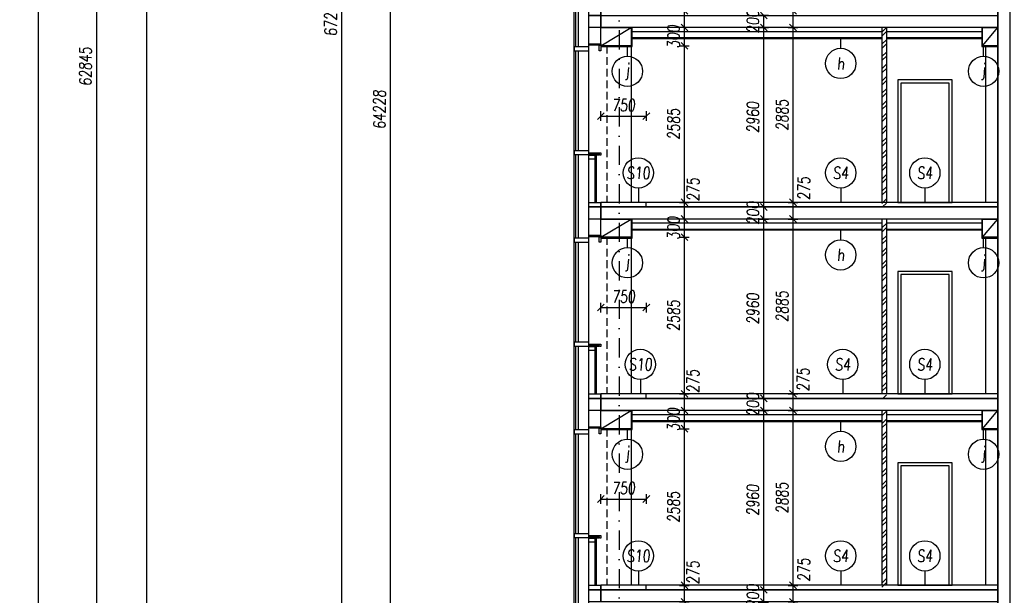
# Model space of a CAD drawing. Header units: millimetres. Extents: x -24606338 to 439687, y 151354 to 480404.
# Tile 27 of 93: x 242572 to 258820, y 210527 to 220027. Entities that reach past the tile are written whole.
import ezdxf
from ezdxf.enums import TextEntityAlignment as Align

# ---------------------------------------------------------------- set-up
doc = ezdxf.new("R2010")
doc.units = ezdxf.units.MM
doc.linetypes.add('ČERCHOVANÁ', pattern=[25.4, 12.7, -6.35, 0, -6.35])
doc.linetypes.add('ČÁRKOVANÁ', pattern=[19.05, 12.7, -6.35])
for name, color, linetype in [('DVERE', 4, 'Continuous'), ('KOTY', 7, 'Continuous'), ('KOTY - FASÁDA', 7, 'Continuous'), ('LEGENDA', 7, 'Continuous'), ('NOVA', 240, 'Continuous'), ('NOVÁ INTERIERY', 240, 'Continuous'), ('OSY', 7, 'Continuous'), ('TENKA', 4, 'Continuous'), ('TLUSTA', 2, 'Continuous'), ('ŽB', 3, 'Continuous')]:
    doc.layers.add(name, color=color, linetype=linetype)
doc.styles.add('CS-ROMANS', font='romans.shx', dxfattribs={"width": 0.75, "oblique": 5})
doc.styles.add('CS-ROMANS_100', font='romans.shx', dxfattribs={"width": 0.75, "oblique": 5, "height": 200})
doc.dimstyles.new('A_KÓTA_100', dxfattribs={"dimtxt": 200, "dimasz": 4, "dimexe": 100, "dimexo": 1500, "dimgap": 80, "dimtad": 1, "dimdec": 0, "dimdsep": 46, "dimtxsty": 'CS-ROMANS_100', "dimblk": 'KOT_CARA20', "dimcen": 90, "dimse1": 1, "dimse2": 1, "dimclrd": 256, "dimclre": 256, "dimclrt": 256, "dimadec": 0, "dimazin": 0, "dimtfac": 1, "dimtdec": 0, "dimtix": 1, "dimtmove": 2, "dimatfit": 3, "dimldrblk": 'OBLIQUE', "dimfxl": 1, "dimfxlon": 1, "dimtolj": 1, "dimarcsym": 0})

# ---------------------------------------------------------------- blocks, each defined once
blk = doc.blocks.new('A$C2F1015B4')
at = {"layer": 'NOVA'}
for points in [[(0, 2592), (-200, 2592), (-200, 2617), (0, 2617)], [(-441, 2502), (-200, 2502), (-200, 2568), (-441, 2568)], [(0, 2502), (-25, 2502), (-25, 2592), (0, 2592)], [(-441, 788), (-200, 788), (-200, 852), (-441, 852)], [(-200, 820), (0, 820), (0, 780), (-20, 780), (-20, 800), (-200, 800)], [(-200, 800), (-34, 800), (-34, 780), (-200, 780)], [(-200, 780), (-100, 780), (-100, 715), (-200, 715)], [(0, -75), (-200, -75), (-200, 0), (0, 0)], [(0, -275), (-200, -275), (-200, -75), (0, -75)]]:
    blk.add_lwpolyline(points, close=True, dxfattribs=at)
for points in [[(-441, -592), (-441, 2568)], [(-411, 852), (-411, 2502)], [(-371, 852), (-371, 2502)], [(-200, -592), (-200, 2568)], [(-411, -592), (-411, 788)], [(-371, -592), (-371, 788)], [(-100, 780), (-100, 0)], [(-75, 800), (-75, 0)]]:
    blk.add_lwpolyline(points, dxfattribs=at)
blk = doc.blocks.new('KOT_CARA20')
for p, q in [((0, 0), (-14.1, -14.1)), ((0, 20), (0, -20)), ((0, 0), (14.1, 14.1))]:
    blk.add_line(p, q)
blk = doc.blocks.new('*D2739')
at = {"layer": 'Defpoints', "color": 0, "transparency": 16777216}
for p in [(255333, 210692), (256490, 210692), (256490, 210417)]:
    blk.add_point(p, dxfattribs=at)
at = {"layer": 'KOTY', "lineweight": -2, "transparency": 16777216}
blk.add_line((255333, 210421), (255333, 210688), dxfattribs=at)
at = {"layer": 'KOTY', "lineweight": -2, "transparency": 16777216, "xscale": 4, "yscale": 4, "zscale": 4}
for p, rotation in [((255333, 210692), 90), ((255333, 210417), 270)]:
    blk.add_blockref('KOT_CARA20', p, dxfattribs=dict(at, rotation=rotation))
at = {"layer": 'KOTY', "transparency": 16777216, "insert": (255511, 210948), "char_height": 200, "attachment_point": 5, "rotation": 90, "style": 'CS-ROMANS_100'}
blk.add_mtext('\\A1;275', dxfattribs=at)
blk = doc.blocks.new('_OBLIQUE')
at = {"color": 0, "linetype": 'ByBlock', "ltscale": 15}
blk.add_line((-0.5, -0.5), (0.5, 0.5), dxfattribs=at)
blk = doc.blocks.new('*D2740')
at = {"layer": 'Defpoints', "color": 0, "transparency": 16777216}
for p in [(255333, 213577), (256490, 213577), (256490, 210692)]:
    blk.add_point(p, dxfattribs=at)
at = {"layer": 'KOTY', "lineweight": -2, "transparency": 16777216}
blk.add_line((255333, 210696), (255333, 213573), dxfattribs=at)
at = {"layer": 'KOTY', "lineweight": -2, "transparency": 16777216, "xscale": 4, "yscale": 4, "zscale": 4}
for p, rotation in [((255333, 213577), 90), ((255333, 210692), 270)]:
    blk.add_blockref('KOT_CARA20', p, dxfattribs=dict(at, rotation=rotation))
at = {"layer": 'KOTY', "transparency": 16777216, "insert": (255153, 212135), "char_height": 200, "attachment_point": 5, "rotation": 90, "style": 'CS-ROMANS_100'}
blk.add_mtext('\\A1;2885', dxfattribs=at)
blk = doc.blocks.new('*D2741')
at = {"layer": 'Defpoints', "color": 0, "transparency": 16777216}
for p in [(255333, 213852), (256490, 213852), (256490, 213577)]:
    blk.add_point(p, dxfattribs=at)
at = {"layer": 'KOTY', "lineweight": -2, "transparency": 16777216}
blk.add_line((255333, 213581), (255333, 213848), dxfattribs=at)
at = {"layer": 'KOTY', "lineweight": -2, "transparency": 16777216, "xscale": 4, "yscale": 4, "zscale": 4}
for p, rotation in [((255333, 213852), 90), ((255333, 213577), 270)]:
    blk.add_blockref('KOT_CARA20', p, dxfattribs=dict(at, rotation=rotation))
at = {"layer": 'KOTY', "transparency": 16777216, "insert": (255501, 214086), "char_height": 200, "attachment_point": 5, "rotation": 90, "style": 'CS-ROMANS_100'}
blk.add_mtext('\\A1;275', dxfattribs=at)
blk = doc.blocks.new('*D2742')
at = {"layer": 'Defpoints', "color": 0, "transparency": 16777216}
for p in [(255333, 216737), (256490, 216737), (256490, 213852)]:
    blk.add_point(p, dxfattribs=at)
at = {"layer": 'KOTY', "lineweight": -2, "transparency": 16777216}
blk.add_line((255333, 213856), (255333, 216733), dxfattribs=at)
at = {"layer": 'KOTY', "lineweight": -2, "transparency": 16777216, "xscale": 4, "yscale": 4, "zscale": 4}
for p, rotation in [((255333, 216737), 90), ((255333, 213852), 270)]:
    blk.add_blockref('KOT_CARA20', p, dxfattribs=dict(at, rotation=rotation))
at = {"layer": 'KOTY', "transparency": 16777216, "insert": (255153, 215295), "char_height": 200, "attachment_point": 5, "rotation": 90, "style": 'CS-ROMANS_100'}
blk.add_mtext('\\A1;2885', dxfattribs=at)
blk = doc.blocks.new('*D2743')
at = {"layer": 'Defpoints', "color": 0, "transparency": 16777216}
for p in [(255333, 217012), (256490, 217012), (256490, 216737)]:
    blk.add_point(p, dxfattribs=at)
at = {"layer": 'KOTY', "lineweight": -2, "transparency": 16777216}
blk.add_line((255333, 216741), (255333, 217008), dxfattribs=at)
at = {"layer": 'KOTY', "lineweight": -2, "transparency": 16777216, "xscale": 4, "yscale": 4, "zscale": 4}
for p, rotation in [((255333, 217012), 90), ((255333, 216737), 270)]:
    blk.add_blockref('KOT_CARA20', p, dxfattribs=dict(at, rotation=rotation))
at = {"layer": 'KOTY', "transparency": 16777216, "insert": (255510, 217242), "char_height": 200, "attachment_point": 5, "rotation": 90, "style": 'CS-ROMANS_100'}
blk.add_mtext('\\A1;275', dxfattribs=at)
blk = doc.blocks.new('*D2744')
at = {"layer": 'Defpoints', "color": 0, "transparency": 16777216}
for p in [(255333, 219897), (256490, 219897), (256490, 217012)]:
    blk.add_point(p, dxfattribs=at)
at = {"layer": 'KOTY', "lineweight": -2, "transparency": 16777216}
blk.add_line((255333, 217016), (255333, 219893), dxfattribs=at)
at = {"layer": 'KOTY', "lineweight": -2, "transparency": 16777216, "xscale": 4, "yscale": 4, "zscale": 4}
for p, rotation in [((255333, 219897), 90), ((255333, 217012), 270)]:
    blk.add_blockref('KOT_CARA20', p, dxfattribs=dict(at, rotation=rotation))
at = {"layer": 'KOTY', "transparency": 16777216, "insert": (255153, 218455), "char_height": 200, "attachment_point": 5, "rotation": 90, "style": 'CS-ROMANS_100'}
blk.add_mtext('\\A1;2885', dxfattribs=at)
blk = doc.blocks.new('*D2745')
at = {"layer": 'Defpoints', "color": 0, "transparency": 16777216}
for p in [(255333, 220172), (256490, 220172), (256490, 219897)]:
    blk.add_point(p, dxfattribs=at)
at = {"layer": 'KOTY', "lineweight": -2, "transparency": 16777216}
blk.add_line((255333, 219901), (255333, 220168), dxfattribs=at)
at = {"layer": 'KOTY', "lineweight": -2, "transparency": 16777216, "xscale": 4, "yscale": 4, "zscale": 4}
for p, rotation in [((255333, 220172), 90), ((255333, 219897), 270)]:
    blk.add_blockref('KOT_CARA20', p, dxfattribs=dict(at, rotation=rotation))
at = {"layer": 'KOTY', "transparency": 16777216, "insert": (255495, 220394), "char_height": 200, "attachment_point": 5, "rotation": 90, "style": 'CS-ROMANS_100'}
blk.add_mtext('\\A1;275', dxfattribs=at)
blk = doc.blocks.new('*D3015')
at = {"layer": 'Defpoints', "color": 0, "transparency": 16777216}
for p in [(253542, 210692), (254335, 210692), (254335, 210417)]:
    blk.add_point(p, dxfattribs=at)
at = {"layer": 'KOTY', "lineweight": -2, "transparency": 16777216}
blk.add_line((253542, 210421), (253542, 210688), dxfattribs=at)
at = {"layer": 'KOTY', "lineweight": -2, "transparency": 16777216, "xscale": 4, "yscale": 4, "zscale": 4}
for p, rotation in [((253542, 210692), 90), ((253542, 210417), 270)]:
    blk.add_blockref('KOT_CARA20', p, dxfattribs=dict(at, rotation=rotation))
at = {"layer": 'KOTY', "transparency": 16777216, "insert": (253683, 210903), "char_height": 200, "attachment_point": 5, "rotation": 90, "style": 'CS-ROMANS_100'}
blk.add_mtext('\\A1;275', dxfattribs=at)
blk = doc.blocks.new('*D3016')
at = {"layer": 'Defpoints', "color": 0, "transparency": 16777216}
for p in [(253542, 213277), (254335, 213277), (254335, 210692)]:
    blk.add_point(p, dxfattribs=at)
at = {"layer": 'KOTY', "lineweight": -2, "transparency": 16777216}
blk.add_line((253542, 210696), (253542, 213273), dxfattribs=at)
at = {"layer": 'KOTY', "lineweight": -2, "transparency": 16777216, "xscale": 4, "yscale": 4, "zscale": 4}
for p, rotation in [((253542, 213277), 90), ((253542, 210692), 270)]:
    blk.add_blockref('KOT_CARA20', p, dxfattribs=dict(at, rotation=rotation))
at = {"layer": 'KOTY', "transparency": 16777216, "insert": (253362, 211985), "char_height": 200, "attachment_point": 5, "rotation": 90, "style": 'CS-ROMANS_100'}
blk.add_mtext('\\A1;2585', dxfattribs=at)
blk = doc.blocks.new('*D3017')
at = {"layer": 'Defpoints', "color": 0, "transparency": 16777216}
for p in [(253542, 213577), (254335, 213577), (254335, 213277)]:
    blk.add_point(p, dxfattribs=at)
at = {"layer": 'KOTY', "lineweight": -2, "transparency": 16777216}
for p, q in [((253542, 213581), (253542, 213585)), ((253542, 213277), (253542, 213577)), ((253542, 213273), (253542, 213269))]:
    blk.add_line(p, q, dxfattribs=at)
at = {"layer": 'KOTY', "lineweight": -2, "transparency": 16777216, "xscale": 4, "yscale": 4, "zscale": 4}
for p, rotation in [((253542, 213577), 270), ((253542, 213277), 90)]:
    blk.add_blockref('KOT_CARA20', p, dxfattribs=dict(at, rotation=rotation))
at = {"layer": 'KOTY', "transparency": 16777216, "insert": (253362, 213427), "char_height": 200, "attachment_point": 5, "rotation": 90, "style": 'CS-ROMANS_100'}
blk.add_mtext('\\A1;300', dxfattribs=at)
blk = doc.blocks.new('*D3018')
at = {"layer": 'Defpoints', "color": 0, "transparency": 16777216}
for p in [(253542, 213852), (254335, 213852), (254335, 213577)]:
    blk.add_point(p, dxfattribs=at)
at = {"layer": 'KOTY', "lineweight": -2, "transparency": 16777216}
blk.add_line((253542, 213581), (253542, 213848), dxfattribs=at)
at = {"layer": 'KOTY', "lineweight": -2, "transparency": 16777216, "xscale": 4, "yscale": 4, "zscale": 4}
for p, rotation in [((253542, 213852), 90), ((253542, 213577), 270)]:
    blk.add_blockref('KOT_CARA20', p, dxfattribs=dict(at, rotation=rotation))
at = {"layer": 'KOTY', "transparency": 16777216, "insert": (253682, 214061), "char_height": 200, "attachment_point": 5, "rotation": 90, "style": 'CS-ROMANS_100'}
blk.add_mtext('\\A1;275', dxfattribs=at)
blk = doc.blocks.new('*D3019')
at = {"layer": 'Defpoints', "color": 0, "transparency": 16777216}
for p in [(253542, 216437), (254335, 216437), (254335, 213852)]:
    blk.add_point(p, dxfattribs=at)
at = {"layer": 'KOTY', "lineweight": -2, "transparency": 16777216}
blk.add_line((253542, 213856), (253542, 216433), dxfattribs=at)
at = {"layer": 'KOTY', "lineweight": -2, "transparency": 16777216, "xscale": 4, "yscale": 4, "zscale": 4}
for p, rotation in [((253542, 216437), 90), ((253542, 213852), 270)]:
    blk.add_blockref('KOT_CARA20', p, dxfattribs=dict(at, rotation=rotation))
at = {"layer": 'KOTY', "transparency": 16777216, "insert": (253362, 215145), "char_height": 200, "attachment_point": 5, "rotation": 90, "style": 'CS-ROMANS_100'}
blk.add_mtext('\\A1;2585', dxfattribs=at)
blk = doc.blocks.new('*D3020')
at = {"layer": 'Defpoints', "color": 0, "transparency": 16777216}
for p in [(253542, 216737), (254335, 216737), (254335, 216437)]:
    blk.add_point(p, dxfattribs=at)
at = {"layer": 'KOTY', "lineweight": -2, "transparency": 16777216}
for p, q in [((253542, 216741), (253542, 216745)), ((253542, 216437), (253542, 216737)), ((253542, 216433), (253542, 216429))]:
    blk.add_line(p, q, dxfattribs=at)
at = {"layer": 'KOTY', "lineweight": -2, "transparency": 16777216, "xscale": 4, "yscale": 4, "zscale": 4}
for p, rotation in [((253542, 216737), 270), ((253542, 216437), 90)]:
    blk.add_blockref('KOT_CARA20', p, dxfattribs=dict(at, rotation=rotation))
at = {"layer": 'KOTY', "transparency": 16777216, "insert": (253362, 216587), "char_height": 200, "attachment_point": 5, "rotation": 90, "style": 'CS-ROMANS_100'}
blk.add_mtext('\\A1;300', dxfattribs=at)
blk = doc.blocks.new('*D3021')
at = {"layer": 'Defpoints', "color": 0, "transparency": 16777216}
for p in [(253542, 217012), (254335, 217012), (254335, 216737)]:
    blk.add_point(p, dxfattribs=at)
at = {"layer": 'KOTY', "lineweight": -2, "transparency": 16777216}
blk.add_line((253542, 216741), (253542, 217008), dxfattribs=at)
at = {"layer": 'KOTY', "lineweight": -2, "transparency": 16777216, "xscale": 4, "yscale": 4, "zscale": 4}
for p, rotation in [((253542, 217012), 90), ((253542, 216737), 270)]:
    blk.add_blockref('KOT_CARA20', p, dxfattribs=dict(at, rotation=rotation))
at = {"layer": 'KOTY', "transparency": 16777216, "insert": (253686, 217224), "char_height": 200, "attachment_point": 5, "rotation": 90, "style": 'CS-ROMANS_100'}
blk.add_mtext('\\A1;275', dxfattribs=at)
blk = doc.blocks.new('*D3022')
at = {"layer": 'Defpoints', "color": 0, "transparency": 16777216}
for p in [(253542, 219597), (254335, 219597), (254335, 217012)]:
    blk.add_point(p, dxfattribs=at)
at = {"layer": 'KOTY', "lineweight": -2, "transparency": 16777216}
blk.add_line((253542, 217016), (253542, 219593), dxfattribs=at)
at = {"layer": 'KOTY', "lineweight": -2, "transparency": 16777216, "xscale": 4, "yscale": 4, "zscale": 4}
for p, rotation in [((253542, 219597), 90), ((253542, 217012), 270)]:
    blk.add_blockref('KOT_CARA20', p, dxfattribs=dict(at, rotation=rotation))
at = {"layer": 'KOTY', "transparency": 16777216, "insert": (253362, 218305), "char_height": 200, "attachment_point": 5, "rotation": 90, "style": 'CS-ROMANS_100'}
blk.add_mtext('\\A1;2585', dxfattribs=at)
blk = doc.blocks.new('*D3023')
at = {"layer": 'Defpoints', "color": 0, "transparency": 16777216}
for p in [(253542, 219897), (254335, 219897), (254335, 219597)]:
    blk.add_point(p, dxfattribs=at)
at = {"layer": 'KOTY', "lineweight": -2, "transparency": 16777216}
for p, q in [((253542, 219901), (253542, 219905)), ((253542, 219597), (253542, 219897)), ((253542, 219593), (253542, 219589))]:
    blk.add_line(p, q, dxfattribs=at)
at = {"layer": 'KOTY', "lineweight": -2, "transparency": 16777216, "xscale": 4, "yscale": 4, "zscale": 4}
for p, rotation in [((253542, 219897), 270), ((253542, 219597), 90)]:
    blk.add_blockref('KOT_CARA20', p, dxfattribs=dict(at, rotation=rotation))
at = {"layer": 'KOTY', "transparency": 16777216, "insert": (253362, 219747), "char_height": 200, "attachment_point": 5, "rotation": 90, "style": 'CS-ROMANS_100'}
blk.add_mtext('\\A1;300', dxfattribs=at)
blk = doc.blocks.new('*D3024')
at = {"layer": 'Defpoints', "color": 0, "transparency": 16777216}
for p in [(253542, 220172), (254335, 220172), (254335, 219897)]:
    blk.add_point(p, dxfattribs=at)
at = {"layer": 'KOTY', "lineweight": -2, "transparency": 16777216}
blk.add_line((253542, 219901), (253542, 220168), dxfattribs=at)
at = {"layer": 'KOTY', "lineweight": -2, "transparency": 16777216, "xscale": 4, "yscale": 4, "zscale": 4}
for p, rotation in [((253542, 220172), 90), ((253542, 219897), 270)]:
    blk.add_blockref('KOT_CARA20', p, dxfattribs=dict(at, rotation=rotation))
at = {"layer": 'KOTY', "transparency": 16777216, "insert": (253676, 220398), "char_height": 200, "attachment_point": 5, "rotation": 90, "style": 'CS-ROMANS_100'}
blk.add_mtext('\\A1;275', dxfattribs=at)
blk = doc.blocks.new('*D3227')
at = {"layer": 'Defpoints', "color": 0, "transparency": 16777216}
for p in [(248689, 250657), (251711, 250657), (251721, 186430)]:
    blk.add_point(p, dxfattribs=at)
at = {"layer": 'KOTY', "lineweight": -2, "transparency": 16777216}
blk.add_line((248689, 186434), (248689, 250653), dxfattribs=at)
at = {"layer": 'KOTY', "lineweight": -2, "transparency": 16777216, "xscale": 4, "yscale": 4, "zscale": 4}
for p, rotation in [((248689, 250657), 90), ((248689, 186430), 270)]:
    blk.add_blockref('KOT_CARA20', p, dxfattribs=dict(at, rotation=rotation))
at = {"layer": 'KOTY', "transparency": 16777216, "insert": (248509, 218543), "char_height": 200, "attachment_point": 5, "rotation": 90, "style": 'CS-ROMANS_100'}
blk.add_mtext('\\A1;64228', dxfattribs=at)
blk = doc.blocks.new('*D3228')
at = {"layer": 'Defpoints', "color": 0, "transparency": 16777216}
for p in [(258424, 253725), (247884, 186430), (251841, 186430)]:
    blk.add_point(p, dxfattribs=at)
at = {"layer": 'KOTY', "lineweight": -2, "transparency": 16777216}
blk.add_line((247884, 253721), (247884, 186434), dxfattribs=at)
at = {"layer": 'KOTY', "lineweight": -2, "transparency": 16777216, "xscale": 4, "yscale": 4, "zscale": 4}
for p, rotation in [((247884, 253725), 90), ((247884, 186430), 270)]:
    blk.add_blockref('KOT_CARA20', p, dxfattribs=dict(at, rotation=rotation))
at = {"layer": 'KOTY', "transparency": 16777216, "insert": (247704, 220077), "char_height": 200, "attachment_point": 5, "rotation": 90, "style": 'CS-ROMANS_100'}
blk.add_mtext('\\A1;67296', dxfattribs=at)
blk = doc.blocks.new('*D3239')
at = {"layer": 'Defpoints', "color": 0, "transparency": 16777216}
for p in [(252912, 212116), (252162, 210692), (252912, 210692)]:
    blk.add_point(p, dxfattribs=at)
at = {"layer": 'KOTY - FASÁDA', "lineweight": -2, "transparency": 16777216}
blk.add_line((252166, 212116), (252908, 212116), dxfattribs=at)
at = {"layer": 'KOTY - FASÁDA', "lineweight": -2, "transparency": 16777216, "xscale": 4, "yscale": 4, "zscale": 4, "rotation": 180}
blk.add_blockref('KOT_CARA20', (252162, 212116), dxfattribs=at)
at = {"layer": 'KOTY - FASÁDA', "lineweight": -2, "transparency": 16777216, "xscale": 4, "yscale": 4, "zscale": 4}
blk.add_blockref('KOT_CARA20', (252912, 212116), dxfattribs=at)
at = {"layer": 'KOTY - FASÁDA', "transparency": 16777216, "insert": (252537, 212296), "char_height": 200, "attachment_point": 5, "style": 'CS-ROMANS_100'}
blk.add_mtext('\\A1;750', dxfattribs=at)
blk = doc.blocks.new('*D3240')
at = {"layer": 'Defpoints', "color": 0, "transparency": 16777216}
for p in [(252912, 215276), (252162, 213852), (252912, 213852)]:
    blk.add_point(p, dxfattribs=at)
at = {"layer": 'KOTY - FASÁDA', "lineweight": -2, "transparency": 16777216}
blk.add_line((252166, 215276), (252908, 215276), dxfattribs=at)
at = {"layer": 'KOTY - FASÁDA', "lineweight": -2, "transparency": 16777216, "xscale": 4, "yscale": 4, "zscale": 4, "rotation": 180}
blk.add_blockref('KOT_CARA20', (252162, 215276), dxfattribs=at)
at = {"layer": 'KOTY - FASÁDA', "lineweight": -2, "transparency": 16777216, "xscale": 4, "yscale": 4, "zscale": 4}
blk.add_blockref('KOT_CARA20', (252912, 215276), dxfattribs=at)
at = {"layer": 'KOTY - FASÁDA', "transparency": 16777216, "insert": (252537, 215456), "char_height": 200, "attachment_point": 5, "style": 'CS-ROMANS_100'}
blk.add_mtext('\\A1;750', dxfattribs=at)
blk = doc.blocks.new('*D3241')
at = {"layer": 'Defpoints', "color": 0, "transparency": 16777216}
for p in [(252912, 218436), (252162, 217012), (252912, 217012)]:
    blk.add_point(p, dxfattribs=at)
at = {"layer": 'KOTY - FASÁDA', "lineweight": -2, "transparency": 16777216}
blk.add_line((252166, 218436), (252908, 218436), dxfattribs=at)
at = {"layer": 'KOTY - FASÁDA', "lineweight": -2, "transparency": 16777216, "xscale": 4, "yscale": 4, "zscale": 4, "rotation": 180}
blk.add_blockref('KOT_CARA20', (252162, 218436), dxfattribs=at)
at = {"layer": 'KOTY - FASÁDA', "lineweight": -2, "transparency": 16777216, "xscale": 4, "yscale": 4, "zscale": 4}
blk.add_blockref('KOT_CARA20', (252912, 218436), dxfattribs=at)
at = {"layer": 'KOTY - FASÁDA', "transparency": 16777216, "insert": (252537, 218616), "char_height": 200, "attachment_point": 5, "style": 'CS-ROMANS_100'}
blk.add_mtext('\\A1;750', dxfattribs=at)
blk = doc.blocks.new('*D3486')
at = {"layer": 'Defpoints', "color": 0, "transparency": 16777216}
for p in [(242883, 253679), (260169, 253679), (256412, 187832)]:
    blk.add_point(p, dxfattribs=at)
at = {"layer": 'TENKA', "lineweight": -2, "transparency": 16777216}
blk.add_line((242883, 187836), (242883, 253675), dxfattribs=at)
at = {"layer": 'TENKA', "lineweight": -2, "transparency": 16777216, "xscale": 4, "yscale": 4, "zscale": 4}
for p, rotation in [((242883, 253679), 90), ((242883, 187832), 270)]:
    blk.add_blockref('KOT_CARA20', p, dxfattribs=dict(at, rotation=rotation))
at = {"layer": 'TENKA', "transparency": 16777216, "insert": (242703, 220756), "char_height": 200, "attachment_point": 5, "rotation": 90, "style": 'CS-ROMANS_100'}
blk.add_mtext('\\A1;65847', dxfattribs=at)
blk = doc.blocks.new('*D3487')
at = {"layer": 'Defpoints', "color": 0, "transparency": 16777216}
for p in [(250115, 250677), (243837, 187832), (256052, 187832)]:
    blk.add_point(p, dxfattribs=at)
at = {"layer": 'TENKA', "lineweight": -2, "transparency": 16777216}
blk.add_line((243837, 250673), (243837, 187836), dxfattribs=at)
at = {"layer": 'TENKA', "lineweight": -2, "transparency": 16777216, "xscale": 4, "yscale": 4, "zscale": 4}
for p, rotation in [((243837, 250677), 90), ((243837, 187832), 270)]:
    blk.add_blockref('KOT_CARA20', p, dxfattribs=dict(at, rotation=rotation))
at = {"layer": 'TENKA', "transparency": 16777216, "insert": (243657, 219255), "char_height": 200, "attachment_point": 5, "rotation": 90, "style": 'CS-ROMANS_100'}
blk.add_mtext('\\A1;62845', dxfattribs=at)
blk = doc.blocks.new('*D3527')
at = {"layer": 'Defpoints', "color": 0, "transparency": 16777216}
for p in [(254851, 210617), (255022, 210617), (255033, 210417)]:
    blk.add_point(p, dxfattribs=at)
at = {"layer": 'KOTY', "lineweight": -2, "transparency": 16777216}
for p, q in [((254851, 210621), (254851, 210625)), ((254851, 210417), (254851, 210617)), ((254851, 210413), (254851, 210409))]:
    blk.add_line(p, q, dxfattribs=at)
at = {"layer": 'KOTY', "lineweight": -2, "transparency": 16777216, "xscale": 4, "yscale": 4, "zscale": 4}
for p, rotation in [((254851, 210617), 270), ((254851, 210417), 90)]:
    blk.add_blockref('KOT_CARA20', p, dxfattribs=dict(at, rotation=rotation))
at = {"layer": 'KOTY', "transparency": 16777216, "insert": (254671, 210517), "char_height": 200, "attachment_point": 5, "rotation": 90, "style": 'CS-ROMANS_100'}
blk.add_mtext('\\A1;200', dxfattribs=at)
blk = doc.blocks.new('*D3528')
at = {"layer": 'Defpoints', "color": 0, "transparency": 16777216}
for p in [(254851, 213577), (255017, 213577), (255022, 210617)]:
    blk.add_point(p, dxfattribs=at)
at = {"layer": 'KOTY', "lineweight": -2, "transparency": 16777216}
blk.add_line((254851, 210621), (254851, 213573), dxfattribs=at)
at = {"layer": 'KOTY', "lineweight": -2, "transparency": 16777216, "xscale": 4, "yscale": 4, "zscale": 4}
for p, rotation in [((254851, 213577), 90), ((254851, 210617), 270)]:
    blk.add_blockref('KOT_CARA20', p, dxfattribs=dict(at, rotation=rotation))
at = {"layer": 'KOTY', "transparency": 16777216, "insert": (254671, 212097), "char_height": 200, "attachment_point": 5, "rotation": 90, "style": 'CS-ROMANS_100'}
blk.add_mtext('\\A1;2960', dxfattribs=at)
blk = doc.blocks.new('*D3529')
at = {"layer": 'Defpoints', "color": 0, "transparency": 16777216}
for p in [(254851, 213777), (254988, 213777), (255017, 213577)]:
    blk.add_point(p, dxfattribs=at)
at = {"layer": 'KOTY', "lineweight": -2, "transparency": 16777216}
for p, q in [((254851, 213781), (254851, 213785)), ((254851, 213577), (254851, 213777)), ((254851, 213573), (254851, 213569))]:
    blk.add_line(p, q, dxfattribs=at)
at = {"layer": 'KOTY', "lineweight": -2, "transparency": 16777216, "xscale": 4, "yscale": 4, "zscale": 4}
for p, rotation in [((254851, 213777), 270), ((254851, 213577), 90)]:
    blk.add_blockref('KOT_CARA20', p, dxfattribs=dict(at, rotation=rotation))
at = {"layer": 'KOTY', "transparency": 16777216, "insert": (254671, 213677), "char_height": 200, "attachment_point": 5, "rotation": 90, "style": 'CS-ROMANS_100'}
blk.add_mtext('\\A1;200', dxfattribs=at)
blk = doc.blocks.new('*D3530')
at = {"layer": 'Defpoints', "color": 0, "transparency": 16777216}
for p in [(254851, 216737), (255046, 216737), (254988, 213777)]:
    blk.add_point(p, dxfattribs=at)
at = {"layer": 'KOTY', "lineweight": -2, "transparency": 16777216}
blk.add_line((254851, 213781), (254851, 216733), dxfattribs=at)
at = {"layer": 'KOTY', "lineweight": -2, "transparency": 16777216, "xscale": 4, "yscale": 4, "zscale": 4}
for p, rotation in [((254851, 216737), 90), ((254851, 213777), 270)]:
    blk.add_blockref('KOT_CARA20', p, dxfattribs=dict(at, rotation=rotation))
at = {"layer": 'KOTY', "transparency": 16777216, "insert": (254671, 215257), "char_height": 200, "attachment_point": 5, "rotation": 90, "style": 'CS-ROMANS_100'}
blk.add_mtext('\\A1;2960', dxfattribs=at)
blk = doc.blocks.new('*D3531')
at = {"layer": 'Defpoints', "color": 0, "transparency": 16777216}
for p in [(254851, 216937), (255050, 216937), (255046, 216737)]:
    blk.add_point(p, dxfattribs=at)
at = {"layer": 'KOTY', "lineweight": -2, "transparency": 16777216}
for p, q in [((254851, 216941), (254851, 216945)), ((254851, 216737), (254851, 216937)), ((254851, 216733), (254851, 216729))]:
    blk.add_line(p, q, dxfattribs=at)
at = {"layer": 'KOTY', "lineweight": -2, "transparency": 16777216, "xscale": 4, "yscale": 4, "zscale": 4}
for p, rotation in [((254851, 216937), 270), ((254851, 216737), 90)]:
    blk.add_blockref('KOT_CARA20', p, dxfattribs=dict(at, rotation=rotation))
at = {"layer": 'KOTY', "transparency": 16777216, "insert": (254671, 216837), "char_height": 200, "attachment_point": 5, "rotation": 90, "style": 'CS-ROMANS_100'}
blk.add_mtext('\\A1;200', dxfattribs=at)
blk = doc.blocks.new('*D3532')
at = {"layer": 'Defpoints', "color": 0, "transparency": 16777216}
for p in [(254851, 219897), (254963, 219897), (255050, 216937)]:
    blk.add_point(p, dxfattribs=at)
at = {"layer": 'KOTY', "lineweight": -2, "transparency": 16777216}
blk.add_line((254851, 216941), (254851, 219893), dxfattribs=at)
at = {"layer": 'KOTY', "lineweight": -2, "transparency": 16777216, "xscale": 4, "yscale": 4, "zscale": 4}
for p, rotation in [((254851, 219897), 90), ((254851, 216937), 270)]:
    blk.add_blockref('KOT_CARA20', p, dxfattribs=dict(at, rotation=rotation))
at = {"layer": 'KOTY', "transparency": 16777216, "insert": (254671, 218417), "char_height": 200, "attachment_point": 5, "rotation": 90, "style": 'CS-ROMANS_100'}
blk.add_mtext('\\A1;2960', dxfattribs=at)
blk = doc.blocks.new('*D3533')
at = {"layer": 'Defpoints', "color": 0, "transparency": 16777216}
for p in [(254851, 220097), (254967, 220097), (254963, 219897)]:
    blk.add_point(p, dxfattribs=at)
at = {"layer": 'KOTY', "lineweight": -2, "transparency": 16777216}
for p, q in [((254851, 220101), (254851, 220105)), ((254851, 219897), (254851, 220097)), ((254851, 219893), (254851, 219889))]:
    blk.add_line(p, q, dxfattribs=at)
at = {"layer": 'KOTY', "lineweight": -2, "transparency": 16777216, "xscale": 4, "yscale": 4, "zscale": 4}
for p, rotation in [((254851, 220097), 270), ((254851, 219897), 90)]:
    blk.add_blockref('KOT_CARA20', p, dxfattribs=dict(at, rotation=rotation))
at = {"layer": 'KOTY', "transparency": 16777216, "insert": (254671, 219997), "char_height": 200, "attachment_point": 5, "rotation": 90, "style": 'CS-ROMANS_100'}
blk.add_mtext('\\A1;200', dxfattribs=at)

msp = doc.modelspace()

# ---------------------------------------------------------------- hatches: boundary and pattern name
at = {"layer": 'NOVA'}
h = msp.add_hatch(dxfattribs=at)
h.set_pattern_fill('ANSI32', color=256, scale=15)
h.paths.add_polyline_path([(256798.809, 216937.158), (256873.809, 216937.158), (256873.809, 219897.158), (256798.809, 219897.158)])
h = msp.add_hatch(dxfattribs=at)
h.set_pattern_fill('ANSI32', color=256, scale=15)
h.paths.add_polyline_path([(256798.809, 213777.158), (256873.809, 213777.158), (256873.809, 216737.158), (256798.809, 216737.158)])
h = msp.add_hatch(dxfattribs=at)
h.set_pattern_fill('ANSI32', color=256, scale=15)
h.paths.add_polyline_path([(256798.809, 210617.158), (256873.809, 210617.158), (256873.809, 213577.158), (256798.809, 213577.158)])

# ---------------------------------------------------------------- linework, layer by layer
at = {"layer": 'DVERE'}
for points in [[(257061.809, 217012.158), (257961.809, 217012.158), (257961.809, 219032.158), (257061.809, 219032.158)], [(257061.809, 217012.158), (257961.809, 217012.158), (257961.809, 219032.158), (257061.809, 219032.158)], [(257111.809, 217012.158), (257911.809, 217012.158), (257911.809, 218982.158), (257111.809, 218982.158)], [(257111.809, 217012.158), (257911.809, 217012.158), (257911.809, 218982.158), (257111.809, 218982.158)], [(257061.809, 213852.158), (257961.809, 213852.158), (257961.809, 215872.158), (257061.809, 215872.158)], [(257111.809, 213852.158), (257911.809, 213852.158), (257911.809, 215822.158), (257111.809, 215822.158)], [(257061.809, 210692.158), (257961.809, 210692.158), (257961.809, 212712.158), (257061.809, 212712.158)], [(257061.809, 210692.158), (257961.809, 210692.158), (257961.809, 212712.158), (257061.809, 212712.158)], [(257111.809, 210692.158), (257911.809, 210692.158), (257911.809, 212662.158), (257111.809, 212662.158)], [(257111.809, 210692.158), (257911.809, 210692.158), (257911.809, 212662.158), (257111.809, 212662.158)]]:
    msp.add_lwpolyline(points, close=True, dxfattribs=at)
at = {"layer": 'KOTY'}
for p, q in [((256119.998, 219554.9), (256119.998, 219712.158)), ((252599.949, 219424.9), (252599.949, 219582.158)), ((258477.21, 219424.9), (258477.21, 219582.158)), ((252780.664, 217248.146), (252780.664, 217016.186)), ((256119.998, 217248.146), (256119.998, 217016.186)), ((257508.144, 217248.146), (257508.144, 217016.186)), ((252599.949, 216264.9), (252599.949, 216422.158)), ((256119.998, 216394.9), (256119.998, 216552.158)), ((258477.21, 216264.9), (258477.21, 216422.158)), ((252814.026, 214088.146), (252814.026, 213856.186)), ((256153.36, 214088.146), (256153.36, 213856.186)), ((257508.144, 214088.146), (257508.144, 213856.186)), ((256119.998, 213234.9), (256119.998, 213392.158)), ((252599.949, 213104.9), (252599.949, 213262.158)), ((258477.21, 213104.9), (258477.21, 213262.158)), ((252780.664, 210928.146), (252780.664, 210696.186)), ((256119.998, 210928.146), (256119.998, 210696.186)), ((257508.144, 210928.146), (257508.144, 210696.186))]:
    msp.add_line(p, q, dxfattribs=at)
at = {"layer": 'KOTY', "ltscale": 20}
for centre in [(256119.998, 219304.9), (252599.949, 219174.9), (258477.21, 219174.9), (252780.664, 217498.146), (256119.998, 217498.146), (257508.144, 217498.146), (252599.949, 216014.9), (256119.998, 216144.9), (258477.21, 216014.9), (252814.026, 214338.146), (256153.36, 214338.146), (257508.144, 214338.146), (256119.998, 212984.9), (252599.949, 212854.9), (258477.21, 212854.9), (252780.664, 211178.146), (256119.998, 211178.146), (257508.144, 211178.146)]:
    msp.add_circle(centre, 250, dxfattribs=at)
at = {"layer": 'LEGENDA'}
msp.add_lwpolyline([(244666.663, 172732.158), (296666.663, 172732.158), (296666.663, 261832.158), (244666.663, 261832.158)], close=True, dxfattribs=at)
at = {"layer": 'NOVA'}
for points in [[(252161.809, 216937.158), (252911.809, 216937.158), (252911.809, 217012.158), (252161.809, 217012.158)], [(252161.809, 213777.158), (252911.809, 213777.158), (252911.809, 213852.158), (252161.809, 213852.158)], [(252161.809, 210617.158), (252911.809, 210617.158), (252911.809, 210692.158), (252161.809, 210692.158)]]:
    msp.add_lwpolyline(points, close=True, dxfattribs=at)
at = {"layer": 'NOVÁ INTERIERY'}
for points in [[(252161.809, 219582.158), (252676.809, 219582.158), (252676.809, 219897.158)], [(256798.809, 219897.158), (256798.809, 217012.158)], [(256873.809, 219897.158), (256873.809, 217012.158)], [(258446.809, 219897.158), (258446.809, 219582.158), (258711.809, 219582.158)], [(256798.809, 219827.158), (252676.809, 219827.158)], [(256798.809, 219727.158), (252676.809, 219727.158)], [(256798.809, 219712.158), (252676.809, 219712.158)], [(258446.809, 219827.158), (256873.809, 219827.158)], [(258446.809, 219727.158), (256873.809, 219727.158)], [(258446.809, 219712.158), (256873.809, 219712.158)], [(252161.809, 216422.158), (252676.809, 216422.158), (252676.809, 216737.158)], [(256798.809, 216667.158), (252676.809, 216667.158)], [(256799.809, 216737.158), (256799.809, 213852.158)], [(258446.809, 216667.158), (256873.809, 216667.158)], [(256874.809, 216737.158), (256874.809, 213852.158)], [(258446.809, 216737.158), (258446.809, 216422.158), (258711.809, 216422.158)], [(256798.809, 216567.158), (252676.809, 216567.158)], [(256798.809, 216552.158), (252676.809, 216552.158)], [(258446.809, 216567.158), (256873.809, 216567.158)], [(258446.809, 216552.158), (256873.809, 216552.158)], [(252161.809, 213262.158), (252676.809, 213262.158), (252676.809, 213577.158)], [(256798.809, 213507.158), (252661.809, 213507.158)], [(256799.809, 213577.158), (256799.809, 210692.158)], [(258461.809, 213507.158), (256873.809, 213507.158)], [(256874.809, 213577.158), (256874.809, 210692.158)], [(258446.809, 213577.158), (258446.809, 213262.158), (258711.809, 213262.158)], [(256798.809, 213407.158), (252661.809, 213407.158)], [(256798.809, 213392.158), (252661.809, 213392.158)], [(258461.809, 213407.158), (256873.809, 213407.158)], [(258461.809, 213392.158), (256873.809, 213392.158)]]:
    msp.add_lwpolyline(points, dxfattribs=at)
for points in [[(257061.809, 217012.158), (257961.809, 217012.158), (257961.809, 219032.158), (257061.809, 219032.158)], [(257111.809, 217012.158), (257911.809, 217012.158), (257911.809, 218982.158), (257111.809, 218982.158)], [(257061.809, 213852.158), (257961.809, 213852.158), (257961.809, 215872.158), (257061.809, 215872.158)], [(257111.809, 213852.158), (257911.809, 213852.158), (257911.809, 215822.158), (257111.809, 215822.158)], [(257061.809, 210692.158), (257961.809, 210692.158), (257961.809, 212712.158), (257061.809, 212712.158)], [(257111.809, 210692.158), (257911.809, 210692.158), (257911.809, 212662.158), (257111.809, 212662.158)]]:
    msp.add_lwpolyline(points, close=True, dxfattribs=at)
at = {"layer": 'OSY', "linetype": 'ČERCHOVANÁ', "ltscale": 25}
for p, q in [((252461.809, 251607.158), (252461.809, 174688.935)), ((258711.809, 251607.158), (258711.809, 174688.935))]:
    msp.add_line(p, q, dxfattribs=at)
at = {"layer": 'TENKA'}
for points in [[(252161.809, 219597.158), (252661.809, 219897.158)], [(252661.809, 219897.158), (252661.809, 217012.158)], [(258461.809, 219597.158), (258711.809, 219897.158)], [(258511.809, 219597.158), (258511.809, 217012.158)], [(258711.809, 216937.158), (252161.809, 216937.158)], [(252161.809, 216437.158), (252661.809, 216737.158)], [(252661.809, 216737.158), (252661.809, 213852.158)], [(258461.809, 216437.158), (258711.809, 216737.158)], [(258511.809, 216437.158), (258511.809, 213852.158)], [(258711.809, 213777.158), (252161.809, 213777.158)], [(252161.809, 213277.158), (252661.809, 213577.158)], [(252661.809, 213577.158), (252661.809, 210692.158)], [(258461.809, 213277.158), (258711.809, 213577.158)], [(258511.809, 213277.158), (258511.809, 210692.158)], [(258711.809, 210617.158), (252161.809, 210617.158)]]:
    msp.add_lwpolyline(points, dxfattribs=at)
at = {"layer": 'TENKA', "linetype": 'ČÁRKOVANÁ', "ltscale": 10}
for points in [[(252261.809, 219597.158), (252261.809, 217012.158)], [(252261.809, 216437.158), (252261.809, 213852.158)], [(252261.809, 213277.158), (252261.809, 210692.158)]]:
    msp.add_lwpolyline(points, dxfattribs=at)
at = {"layer": 'TLUSTA'}
for points in [[(258711.809, 245177.158), (258711.809, 191157.158)], [(252161.809, 219897.158), (252161.809, 220172.158)], [(258711.809, 219897.158), (252161.809, 219897.158)], [(258711.809, 217012.158), (252161.809, 217012.158)], [(252161.809, 216737.158), (252161.809, 217012.158)], [(258711.809, 216737.158), (252161.809, 216737.158)], [(258711.809, 213852.158), (252161.809, 213852.158)], [(252161.809, 213577.158), (252161.809, 213852.158)], [(258711.809, 213577.158), (252161.809, 213577.158)], [(258711.809, 210692.158), (252161.809, 210692.158)], [(252161.809, 210417.158), (252161.809, 210692.158)]]:
    msp.add_lwpolyline(points, dxfattribs=at)
for points in [[(252161.809, 219897.158), (252661.809, 219897.158), (252661.809, 219597.158), (252161.809, 219597.158)], [(258461.809, 219897.158), (258711.809, 219897.158), (258711.809, 219597.158), (258461.809, 219597.158)], [(252161.809, 216737.158), (252661.809, 216737.158), (252661.809, 216437.158), (252161.809, 216437.158)], [(258461.809, 216737.158), (258711.809, 216737.158), (258711.809, 216437.158), (258461.809, 216437.158)], [(252161.809, 213577.158), (252661.809, 213577.158), (252661.809, 213277.158), (252161.809, 213277.158)], [(258461.809, 213577.158), (258711.809, 213577.158), (258711.809, 213277.158), (258461.809, 213277.158)]]:
    msp.add_lwpolyline(points, close=True, dxfattribs=at)
at = {"layer": 'ŽB'}
for points in [[(258711.809, 245237.158), (258911.809, 245237.158), (258911.809, 191157.158), (258711.809, 191157.158)], [(252161.809, 220097.158), (258711.809, 220097.158), (258711.809, 219897.158), (252161.809, 219897.158)], [(252161.809, 219897.158), (252661.809, 219897.158), (252661.809, 219597.158), (252161.809, 219597.158)], [(258461.809, 219897.158), (258711.809, 219897.158), (258711.809, 219597.158), (258461.809, 219597.158)], [(252161.809, 216937.158), (258711.809, 216937.158), (258711.809, 216737.158), (252161.809, 216737.158)], [(252161.809, 216737.158), (252661.809, 216737.158), (252661.809, 216437.158), (252161.809, 216437.158)], [(258461.809, 216737.158), (258711.809, 216737.158), (258711.809, 216437.158), (258461.809, 216437.158)], [(252161.809, 213777.158), (258711.809, 213777.158), (258711.809, 213577.158), (252161.809, 213577.158)], [(252161.809, 213577.158), (252661.809, 213577.158), (252661.809, 213277.158), (252161.809, 213277.158)], [(258461.809, 213577.158), (258711.809, 213577.158), (258711.809, 213277.158), (258461.809, 213277.158)], [(252161.809, 210617.158), (258711.809, 210617.158), (258711.809, 210417.158), (252161.809, 210417.158)]]:
    msp.add_lwpolyline(points, close=True, dxfattribs=at)

# ---------------------------------------------------------------- block references
at = {"layer": 'NOVA'}
for p in [(252161.809, 220172.158), (252161.809, 217012.158), (252161.809, 213852.158), (252161.809, 210692.158)]:
    msp.add_blockref('A$C2F1015B4', p, dxfattribs=at)

# ---------------------------------------------------------------- texts
at = {"layer": 'KOTY', "ltscale": 20, "style": 'CS-ROMANS', "oblique": 5, "width": 0.75}
for s, p in [('h', (256119.998, 219304.9)), ('j', (252599.949, 219174.9)), ('j', (258477.21, 219174.9)), ('S10', (252780.664, 217498.146)), ('S4', (256119.998, 217498.146)), ('S4', (257508.144, 217498.146)), ('h', (256119.998, 216144.9)), ('j', (252599.949, 216014.9)), ('j', (258477.21, 216014.9)), ('S10', (252814.026, 214338.146)), ('S4', (256153.36, 214338.146)), ('S4', (257508.144, 214338.146)), ('h', (256119.998, 212984.9)), ('j', (252599.949, 212854.9)), ('j', (258477.21, 212854.9)), ('S10', (252780.664, 211178.146)), ('S4', (256119.998, 211178.146)), ('S4', (257508.144, 211178.146))]:
    msp.add_text(s, height=200, dxfattribs=at).set_placement(p, align=Align.MIDDLE)

# ---------------------------------------------------------------- dimensions: what is measured, and where the dimension line sits
at = {"layer": 'KOTY'}
for base, p1, p2, picture, middle in [((247883.833054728, 186429.657583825), (258423.772253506, 253725.157598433), (251841.336645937, 186429.657583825), '*D3228', (247703.833054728, 220077.407591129)), ((248688.909943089, 250657.157598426), (251720.864620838, 186429.657583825), (251710.864669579, 250657.157598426), '*D3227', (248508.909943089, 218543.407591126)), ((254850.898, 220097.158), (254962.532, 219897.158), (254966.721, 220097.158), '*D3533', (254670.898, 219997.158)), ((253542.39, 219897.158), (254335.037, 219597.158), (254335.037, 219897.158), '*D3023', (253362.39, 219747.158)), ((254850.898, 219897.158), (255050.27, 216937.158), (254962.532, 219897.158), '*D3532', (254670.898, 218417.158)), ((253542.39, 219597.158), (254335.037, 217012.158), (254335.037, 219597.158), '*D3022', (253362.39, 218304.658)), ((254850.898, 216937.158), (255046.081, 216737.158), (255050.27, 216937.158), '*D3531', (254670.898, 216837.158)), ((253542.39, 216737.158), (254335.037, 216437.158), (254335.037, 216737.158), '*D3020', (253362.39, 216587.158)), ((254850.898, 216737.158), (254987.844, 213777.158), (255046.081, 216737.158), '*D3530', (254670.898, 215257.158)), ((253542.39, 216437.158), (254335.037, 213852.158), (254335.037, 216437.158), '*D3019', (253362.39, 215144.658)), ((254850.898, 213777.158), (255017.051, 213577.158), (254987.844, 213777.158), '*D3529', (254670.898, 213677.158)), ((253542.39, 213577.158), (254335.037, 213277.158), (254335.037, 213577.158), '*D3017', (253362.39, 213427.158)), ((254850.898, 213577.158), (255022.066, 210617.158), (255017.051, 213577.158), '*D3528', (254670.898, 212097.158)), ((253542.39, 213277.158), (254335.037, 210692.158), (254335.037, 213277.158), '*D3016', (253362.39, 211984.658)), ((254850.898, 210617.158), (255033.277, 210417.158), (255022.066, 210617.158), '*D3527', (254670.898, 210517.158))]:
    dim = msp.add_linear_dim(base=base, p1=p1, p2=p2, angle=90, dimstyle='A_KÓTA_100', dxfattribs=at)
    dim.commit()
    dim.dimension.update_dxf_attribs({"geometry": picture, "text_midpoint": middle})
for base, p1, p2, picture, middle in [((253542.39, 220172.158), (254335.037, 219897.158), (254335.037, 220172.158), '*D3024', (253675.852, 220398.101)), ((255333.495, 220172.158), (256489.84, 219897.158), (256489.84, 220172.158), '*D2745', (255494.544, 220393.591)), ((253542.39, 217012.158), (254335.037, 216737.158), (254335.037, 217012.158), '*D3021', (253685.868, 217224.013)), ((255333.495, 217012.158), (256489.84, 216737.158), (256489.84, 217012.158), '*D2743', (255510.19, 217242.266)), ((255333.495, 213852.158), (256489.84, 213577.158), (256489.84, 213852.158), '*D2741', (255500.708, 214085.791)), ((253542.39, 213852.158), (254335.037, 213577.158), (254335.037, 213852.158), '*D3018', (253682.193, 214061.253)), ((253542.39, 210692.158), (254335.037, 210417.158), (254335.037, 210692.158), '*D3015', (253682.608, 210903.109)), ((255333.495, 210692.158), (256489.84, 210417.158), (256489.84, 210692.158), '*D2739', (255511.257, 210948.209))]:
    dim = msp.add_linear_dim(base=base, p1=p1, p2=p2, angle=90, dimstyle='A_KÓTA_100', dxfattribs=at)
    dim.commit()
    dim.dimension.update_dxf_attribs({"geometry": picture, "text_midpoint": middle, "dimtype": 160})
for base, p1, p2, picture, middle in [((255333.495, 219897.158), (256489.84, 217012.158), (256489.84, 219897.158), '*D2744', (255153.495, 218454.658)), ((255333.495, 216737.158), (256489.84, 213852.158), (256489.84, 216737.158), '*D2742', (255153.495, 215294.658)), ((255333.495, 213577.158), (256489.84, 210692.158), (256489.84, 213577.158), '*D2740', (255153.495, 212134.658))]:
    dim = msp.add_linear_dim(base=base, p1=p1, p2=p2, angle=90, dimstyle='A_KÓTA_100', override={"dimtxsty": 'CS-ROMANS_100'}, dxfattribs=at)
    dim.commit()
    dim.dimension.update_dxf_attribs({"geometry": picture, "text_midpoint": middle})
at = {"layer": 'KOTY - FASÁDA'}
for base, p1, p2, picture, middle in [((252911.809, 218436.048), (252161.809, 217012.158), (252911.809, 217012.158), '*D3241', (252536.809, 218616.048)), ((252911.809, 215276.048), (252161.809, 213852.158), (252911.809, 213852.158), '*D3240', (252536.809, 215456.048)), ((252911.809, 212116.048), (252161.809, 210692.158), (252911.809, 210692.158), '*D3239', (252536.809, 212296.048))]:
    dim = msp.add_linear_dim(base=base, p1=p1, p2=p2, dimstyle='A_KÓTA_100', dxfattribs=at)
    dim.commit()
    dim.dimension.update_dxf_attribs({"geometry": picture, "text_midpoint": middle})
at = {"layer": 'TENKA'}
for base, p1, p2, picture, middle in [((242883.353, 253679.158), (256411.809, 187832.158), (260168.942, 253679.158), '*D3486', (242703.353, 220755.658)), ((243836.841, 187832.158), (250115.145, 250677.158), (256051.819, 187832.158), '*D3487', (243656.841, 219254.658))]:
    dim = msp.add_linear_dim(base=base, p1=p1, p2=p2, angle=90, dimstyle='A_KÓTA_100', dxfattribs=at)
    dim.commit()
    dim.dimension.update_dxf_attribs({"geometry": picture, "text_midpoint": middle})

doc.saveas('drawing.dxf')
